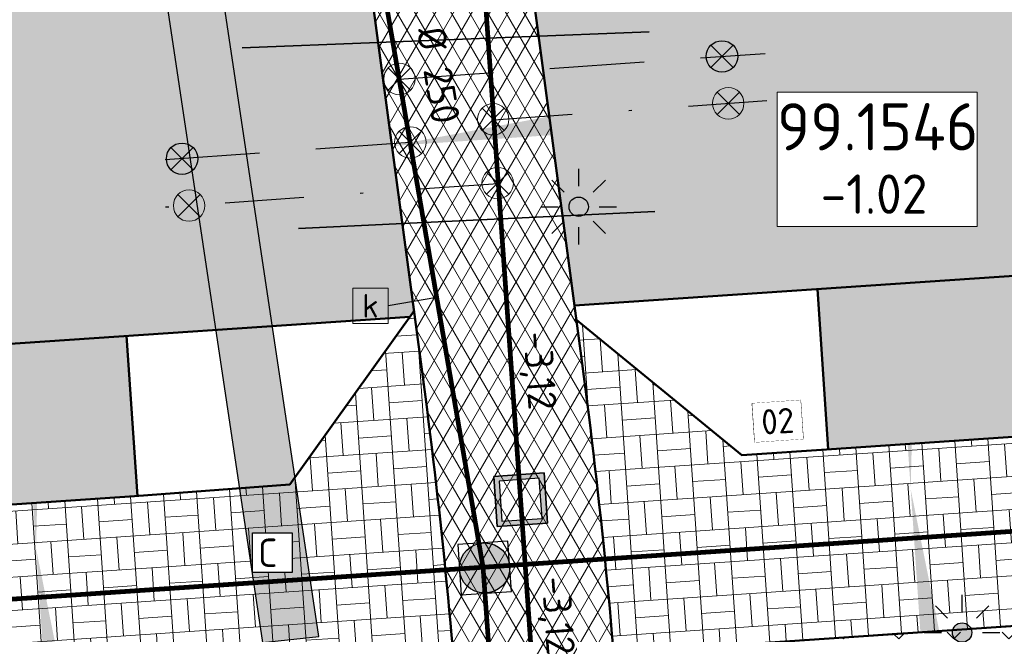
# Model space of a CAD drawing. Header units: metres. Extents: x 240159 to 241664, y 578380 to 583939.
# Tile 41 of 71: x 240670 to 240701, y 583597 to 583616. Entities that reach past the tile are written whole.
import ezdxf
from ezdxf.enums import TextEntityAlignment as Align

# ---------------------------------------------------------------- set-up
doc = ezdxf.new("R2010")
doc.units = ezdxf.units.M
doc.set_wipeout_variables(frame=1)
doc.linetypes.add('RI-HWA_HUISAANSLUITING', pattern=[4.8, 3, -1.8])
doc.linetypes.add('RI-VWA_HUISAANSLUITING', pattern=[6.1, 2.5, -1.8, 0, -1.8])
for name, color, linetype, lineweight in [('N-GV-GR-BOLLEN-A', 92, 'Continuous', 9), ('N-WE-IE-MEUBILAIR_WEGMEUBILAIR_LICHTMAST_MET_PASTEGEL-S', 7, 'Continuous', 25), ('N-WE-KL-MANTELBUIS-G', 7, 'KL-MANTELBUIS-N', 35), ('N-WE-KL-TRACE_WENSTRACE-A', 7, 'Continuous', 25), ('N-WE-RI-BOB-T', 7, 'Continuous', 13), ('N-WE-RI-MATERIAAL_DIAMETER_LENGTE-T', 7, 'Continuous', 13), ('N-WE-VH-KANTOPSLUITING_BANDNUMMER-S', 7, 'Continuous', 13), ('N-WE-VH-KANTVERHARDING-GD', 4, 'Continuous', 50), ('N-WE-VH-VERHARDING_ASFALT_DEKLAAG-A', 252, 'Continuous', 18), ('N-WE-VH-VERHARDING_BETONSTRAATSTEEN_KEIFORMAAT_GRIJS-A', 251, 'Continuous', 9), ('N-WE-VH-VERHARDING_HALFVERHARDING-A', 234, 'Continuous', 9), ('N-WE-VH-VERKANTING-S', 7, 'Continuous', 25)]:
    doc.layers.add(name, color=color, linetype=linetype, lineweight=lineweight)
for name, color, linetype, lineweight, true_color in [('N-WE-KL-MANTELBUIS_3x-G', 7, 'KL-MANTELBUIS-N', 35, 0xa200c2), ('N-WE-RI-HWA_HUISAANSLUITING_PVC_125-G', 150, 'RI-HWA_HUISAANSLUITING', 25, 0x007fff), ('N-WE-RI-HWA_HULPSTUK-ONTSTOPPINGSSTUK-S', 150, 'Continuous', 25, 0x007fff), ('N-WE-RI-HWA_HULPSTUK_INLAAT-S', 150, 'Continuous', 13, 0x007fff), ('N-WE-RI-HWA_KOLK-S', 150, 'Continuous', 25, 0x007fff), ('N-WE-RI-HWA_LEIDINGINFO-S', 150, 'Continuous', 13, 0x007fff), ('N-WE-RI-HWA_RIOOLPUT-S', 150, 'Continuous', 13, 0x007fff), ('N-WE-RI-HWA_TRANSPORTLEIDING_BETON_500-G', 150, 'Continuous', 20, 0x007fff), ('N-WE-RI-VWA_HUISAANSLUITING_PVC_125-G', 20, 'RI-VWA_HUISAANSLUITING', 25, 0xff3f00), ('N-WE-RI-VWA_HULPSTUK_INLAAT-S', 20, 'Continuous', 13, 0xff3f00), ('N-WE-RI-VWA_HULPSTUK_ONTSTOPPINGSSTUK-S', 20, 'Continuous', 13, 0xff3f00), ('N-WE-RI-VWA_LEIDINGINFO-S', 20, 'Continuous', 13, 0xff3f00), ('N-WE-RI-VWA_PUTNUMMER-S', 20, 'Continuous', 13, 0xff3f00), ('N-WE-RI-VWA_RIOOLPUT-S', 20, 'Continuous', 13, 0xff3f00), ('N-WE-RI-VWA_TRANSPORTLEIDING_BETON_500-G', 20, 'Continuous', 20, 0xff3f00), ('X-XX-AL-VERWIJZING-NUTS_C-T18', 7, 'Continuous', 25, 0x01fe01)]:
    doc.layers.add(name, color=color, linetype=linetype, lineweight=lineweight, true_color=true_color)
doc.styles.add('NLCS-ISO', font='NLCS-ISO.ttf')
doc.styles.add('NLCS-ISO-ANNOTATIEF-T25', font='NLCS-ISO.ttf', dxfattribs={"height": 2.5})
doc.linetypes.add('KL-MANTELBUIS-N', pattern='A,0,-2,[80,NLCS.SHX,S=1,R=0,X=0,Y=0],-2', length=4)
pattern_1 = [(3.877493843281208, (0, 0), (-0.07100455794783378, 1.047596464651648), []), (3.877493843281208, (-0.03550227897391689, 0.5237982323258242), (0.9765919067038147, 1.118601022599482), [1.05, -1.05]), (93.87749384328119, (0, 0), (-1.047596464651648, -0.07100455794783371), []), (93.87749384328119, (-0.5237982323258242, -0.03550227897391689), (-1.118601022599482, 0.9765919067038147), [1.05, -1.05])]
pattern_2 = [(49.99999999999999, (0, 0), (1.793150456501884, -0.1568803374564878), [0.1875, -2.0625]), (355, (0, 0), (-0.3468783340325, 1.88048033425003), [0.15, -1.65]), (100.4514, (0.1494292, -0.01307335), (1.446273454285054, 1.723598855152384), [0.159350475, -1.75285528]), (46.18420000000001, (0, 0.5), (2.668102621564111, -0.4137975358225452), [0.28125, -3.09375]), (96.6356, (0.2223418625, 0.4655167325), (2.336656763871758, 2.435294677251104), [0.23902572, -2.6292825]), (351.1842, (0, 0.5), (2.336654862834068, 2.435296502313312), [0.225, -2.475]), (21, (0.25, 0.375), (1.492267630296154, -1.006547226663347), [0.1875, -2.0625]), (326.0000000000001, (0.25, 0.375), (0.6082883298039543, 1.812875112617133), [0.15, -1.65]), (71.4514, (0.3743555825, 0.291120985), (2.100556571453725, 0.806326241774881), [0.159350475, -1.75285528]), (37.50000000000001, (0, 0), (0.03039963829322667, 0.8322346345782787), [0, -1.63, 0, -1.675, 0, -1.65625]), (7.499999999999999, (0, 0), (0.6576738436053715, 0.9860292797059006), [0, -0.955, 0, -1.5925, 0, -0.63125]), (327.5, (-0.5575, 0), (1.334556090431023, -0.05638717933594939), [0, -0.625, 0, -1.95, 0, -2.5875]), (317.5, (-0.8075, 0), (1.457965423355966, 0.2502624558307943), [0, -0.8125, 0, -1.295, 0, -1.8375])]
pattern_3 = [(45, (0, 0), (-0.8749916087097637, 0.8749916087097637), [0.3, -0.937425]), (135, (0, 0), (-0.8749916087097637, -0.8749916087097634), [0.3, -0.937425])]

# ---------------------------------------------------------------- blocks, each defined once
blk = doc.blocks.new('*U33')
blk.add_solid([(4.999999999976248, 0.6000000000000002), (4.999999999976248, 1.480297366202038e-16), (-0.08000000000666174, -8.763360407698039e-16)])
blk = doc.blocks.new('*U39')
at = {"lineweight": -3}
h = blk.add_hatch(color=256, dxfattribs=at)
h.dxf.hatch_style = 1
h.paths.add_polyline_path([(2.130677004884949, -1.859806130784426), (1.859806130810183, 2.130844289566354), (-2.130855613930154, 1.860140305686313), (-1.860140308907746, -2.130688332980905)])
h.paths.add_polyline_path([(-1.488146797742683, -1.704518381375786), (-1.704852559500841, 1.488135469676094), (1.487801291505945, 1.704841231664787), (1.704507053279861, -1.487812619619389)], flags=16)
at = {"lineweight": -3, "flags": 128}
for points in [[(-2.13102251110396, 1.860128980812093), (-1.860140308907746, -2.130688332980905), (2.13067700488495, -1.859806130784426), (1.859794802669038, 2.131011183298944)], [(2.13068833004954, -1.859973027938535), (-1.860140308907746, -2.130688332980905), (-2.130855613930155, 1.860140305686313), (1.859973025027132, 2.130855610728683)], [(-1.704852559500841, 1.488135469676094), (-1.488146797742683, -1.704518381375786), (1.704507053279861, -1.487812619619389), (1.487801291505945, 1.704841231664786)]]:
    blk.add_lwpolyline(points, close=True, dxfattribs=at)
blk = doc.blocks.new('N-SRI-PUT_HWA-SO')
h = blk.add_hatch(color=256)
h.dxf.hatch_style = 1
h.paths.add_polyline_path([(-1.999999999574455, 0, 1), (1.999999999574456, 0, 1)])
at = {"lineweight": -3, "flags": 128}
blk.add_lwpolyline([(-1.999999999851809, -2.00000000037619), (2.000000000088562, -2.000000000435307), (2.000000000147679, 1.99999999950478), (-2.00000000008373, 1.999999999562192)], close=True, dxfattribs=at)
at = {"lineweight": -3}
blk.add_circle((0, 0), 1.999999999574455, dxfattribs=at)
blk = doc.blocks.new('SRI-PUTNUMMER-SO')
blk.add_wipeout([(-18.26290233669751, 4.251051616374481), (-5.557298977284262, 4.251051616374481), (-5.557298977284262, -4.288829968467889), (-18.26290233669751, -4.288829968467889)])
blk.add_lwpolyline([(-18.26290233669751, 4.251051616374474), (-5.557298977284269, 4.251051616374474), (-5.557298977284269, -4.28882996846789), (-18.26290233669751, -4.28882996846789)], close=True)
at = {"ltscale": 0.1, "style": 'NLCS-ISO'}
blk.add_attdef('PUTNR', text='', height=3.5, dxfattribs=at).set_placement((-11.88078932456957, 2.058605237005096), align=Align.MIDDLE_CENTER)
blk.add_attdef('PUTHGT_001', (-15.75578932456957, -3.469912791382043), '', height=2.5, dxfattribs=at)
blk = doc.blocks.new('*U87')
at = {"layer": 'N-WE-RI-BOB-T', "color": 0, "style": 'NLCS-ISO'}
for tag, height, p in [('BOB_LINKS', 1.799999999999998, (-1.141222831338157, 40.07458415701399)), ('BOB_RECHTS', 1.799999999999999, (4.371146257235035, -39.58917135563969))]:
    blk.add_attdef(tag, text='', height=height, rotation=273.9582976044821, dxfattribs=at).set_placement(p, align=Align.MIDDLE_CENTER)
at = {"layer": 'N-WE-RI-MATERIAAL_DIAMETER_LENGTE-T', "color": 0, "style": 'NLCS-ISO'}
blk.add_attdef('RIOOLINFO_001', (0.6418864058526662, 8.123833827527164), '', height=1.799999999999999, rotation=273.9582976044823, dxfattribs=at)
blk = doc.blocks.new('*U89')
at = {"layer": 'N-WE-RI-BOB-T', "color": 0, "style": 'NLCS-ISO'}
for tag, height, p in [('BOB_LINKS', 1.799999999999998, (-1.905459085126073, 50.59799217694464)), ('BOB_RECHTS', 1.799999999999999, (5.13503660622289, -50.11028328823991))]:
    blk.add_attdef(tag, text='', height=height, rotation=273.9990301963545, dxfattribs=at).set_placement(p, align=Align.MIDDLE_CENTER)
at = {"layer": 'N-WE-RI-MATERIAAL_DIAMETER_LENGTE-T', "color": 0, "style": 'NLCS-ISO'}
blk.add_attdef('RIOOLINFO_001', (-4.797053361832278, 14.11003435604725), '', height=1.799999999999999, rotation=273.9990301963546, dxfattribs=at)
blk = doc.blocks.new('SRI-HULP_INLAAT')
at = {"flags": 128}
for points in [[(-0.7081526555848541, 0.7060593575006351), (0.7081526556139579, -0.7060593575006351)], [(0.7060593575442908, 0.7081526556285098), (-0.706059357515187, -0.7081526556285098)]]:
    blk.add_lwpolyline(points, dxfattribs=at)
blk.add_circle((-1.455191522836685e-11, 0), 1)
blk = doc.blocks.new('SRI-HULP_ONTSTOP')
h = blk.add_hatch(color=256)
h.dxf.hatch_style = 1
h.paths.add_polyline_path([(-0.7071067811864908, 0.7071067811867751, 0.1989123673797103), (-1.000000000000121, 0, 0.1989123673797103), (-0.7071067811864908, -0.7071067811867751), (0, -1.387778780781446e-17)])
h = blk.add_hatch(color=256)
h.dxf.hatch_style = 1
h.paths.add_polyline_path([(1.000000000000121, 0, 0.1989123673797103), (0.7071067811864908, 0.7071067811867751), (0, -1.387778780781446e-17), (0.7071067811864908, -0.7071067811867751, 0.1989123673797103)])
for p, q in [((-0.7071067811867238, 0.707106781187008), (0.7071067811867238, -0.707106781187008)), ((-0.7071067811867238, -0.707106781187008), (0.7071067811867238, 0.707106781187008))]:
    blk.add_line(p, q)
blk.add_circle((0, 0), 1.000000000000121)
blk = doc.blocks.new('N-SIE-WEG_LICHTMAST_SPOT-SO')
h = blk.add_hatch(color=256)
edge = h.paths.add_edge_path()
edge.add_arc((0, 0), 0.7698654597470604, 0, 360)
for p, q in [((-8.731149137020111e-10, 1.624763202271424), (-2.91038304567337e-10, 3.000000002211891)), ((-2.121320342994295, 2.121320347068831), (-1.148881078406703, 1.148881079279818)), ((1.148881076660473, 1.148881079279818), (2.121320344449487, 2.121320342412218)), ((-3.000000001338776, 4.656612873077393e-09), (-1.624763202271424, 2.328306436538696e-09)), ((1.624763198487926, -1.746229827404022e-09), (2.99999999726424, -1.164153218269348e-09)), ((-2.121320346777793, -2.121320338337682), (-1.148881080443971, -1.148881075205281)), ((1.148881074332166, -1.148881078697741), (2.12132034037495, -2.121320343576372)), ((-3.783497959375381e-09, -2.999999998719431), (-2.91038304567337e-09, -1.624763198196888))]:
    blk.add_line(p, q)
blk.add_circle((0, 0), 0.7698654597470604)
at = {"style": 'NLCS-ISO'}
blk.add_attdef('TYPE', text='', height=1.8, dxfattribs=at).set_placement((-2.91038304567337e-10, 3.000000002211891), align=Align.BOTTOM_CENTER)
blk = doc.blocks.new('N_lichtmast')
blk.add_blockref('N-SIE-WEG_LICHTMAST_SPOT-SO', (0, 0))
blk = doc.blocks.new('SRI-KOLK-SO')
at = {"color": 0, "linetype": 'ByBlock', "lineweight": 18}
blk.add_lwpolyline([(-1.125, -1.125), (1.125, -1.125), (1.125, 1.125), (-1.125, 1.125)], close=True, dxfattribs=at)
at = {"color": 0, "linetype": 'ByBlock', "lineweight": 18, "style": 'NLCS-ISO'}
blk.add_text('k', height=1.5, dxfattribs=at).set_placement((0, 0), align=Align.MIDDLE_CENTER)
blk = doc.blocks.new('*U163')
at = {"layer": 'N-WE-RI-BOB-T', "color": 0, "style": 'NLCS-ISO'}
for tag, p in [('BOB_LINKS', (-7.408681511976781, 34.70752423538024)), ('BOB_RECHTS', (10.6109376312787, -73.89878342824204))]:
    blk.add_attdef(tag, text='', height=1.799999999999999, rotation=279.4205182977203, dxfattribs=at).set_placement(p, align=Align.MIDDLE_CENTER)
at = {"layer": 'N-WE-RI-MATERIAAL_DIAMETER_LENGTE-T', "color": 0, "style": 'NLCS-ISO'}
blk.add_attdef('RIOOLINFO_001', (-0.2346246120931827, 9.595665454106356), '', height=1.799999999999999, rotation=279.4205182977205, dxfattribs=at)
blk = doc.blocks.new('*U195')
for points in [[(-6.544346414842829, 0.599999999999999), (-6.544346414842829, -9.68757876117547e-16), (0, -8.881784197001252e-16)], [(4.555653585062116, 0.5999999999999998), (4.555653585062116, -2.138062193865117e-16), (0, 0)]]:
    blk.add_solid(points)
blk = doc.blocks.new('*U246')
blk.add_lwpolyline([(-1.543232, 0.7592090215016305), (-1.543232, 3.23741702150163), (1.543232, 3.23741702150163), (1.543232, 0.7592090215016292)], close=True)
blk.add_wipeout([(-1.543232, 0.7592090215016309), (-1.5432319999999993, 3.237417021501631), (1.5432320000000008, 3.237417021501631), (1.5432320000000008, 0.7592090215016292)])
at = {"ltscale": 0.1, "style": 'NLCS-ISO'}
blk.add_attdef('NR', text='', height=1.6, dxfattribs=at).set_placement((0, 1.998313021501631), align=Align.MIDDLE_CENTER)

msp = doc.modelspace()

# ---------------------------------------------------------------- hatches: boundary and pattern name
at = {"layer": 'N-GV-GR-BOLLEN-A'}
h = msp.add_hatch(dxfattribs=at)
h.set_pattern_fill('AGR-BOLLEN', color=256, scale=0.5, pattern_type=2)
h.set_pattern_definition(pattern_3)
h.paths.add_polyline_path([(240686.4738021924, 583735.5027480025), (240748.7250682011, 583739.7220478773, -0.460694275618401), (240763.6597089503, 583724.4750147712), (240761.2509854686, 583697.2903260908, 0.0669485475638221), (240762.1141369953, 583678.2587061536), (240765.8931251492, 583657.3753962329, -0.02784345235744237), (240768.6800483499, 583634.8960301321), (240773.4036751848, 583565.2039581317), (240779.9407531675, 583574.4024377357), (240778.5727305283, 583636.4877606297), (240794.9463711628, 583725.7893957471), (240796.5913103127, 583769.5615053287), (240796.7640477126, 583773.0565428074), (240793.2754688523, 583772.7827861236, -0.08418812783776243), (240757.1878100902, 583776.1784719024), (240741.3344086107, 583780.4263780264, 0.228323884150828), (240682.7118125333, 583765.2917002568, -0.000853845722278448), (240659.2292994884, 583745.64365328, -0.2200703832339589), (240596.2271510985, 583728.709437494), (240513.1545027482, 583743.5636042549, 0.5940481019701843), (240482.4603060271, 583699.4454581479), (240488.7676443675, 583688.3003269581), (240507.6896593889, 583654.8649333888, -0.1738144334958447), (240514.4771739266, 583598.583750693, -0.1185221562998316), (240502.532813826, 583574.0407626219), (240526.3765645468, 583548.3703444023), (240523.7122447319, 583587.6795394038, -0.05767841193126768), (240524.3248115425, 583600.5512942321), (240529.0221998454, 583629.1526581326, 0.1226499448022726), (240527.1005093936, 583652.7382912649), (240518.0823768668, 583679.4690425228, -0.4918730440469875), (240530.4362631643, 583697.9650339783), (240589.6787072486, 583701.9804002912, 0.2674744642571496), (240599.6652820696, 583708.6725790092, -0.26747446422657), (240611.3107563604, 583716.4764153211), (240665.6922921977, 583720.1623163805, 0.2920074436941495), (240674.3166188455, 583726.5285955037, -0.2920074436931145)])
h = msp.add_hatch(dxfattribs=at)
h.set_pattern_fill('AGR-BOLLEN', color=256, scale=0.5, pattern_type=2)
h.set_pattern_definition(pattern_3)
edge = h.paths.add_edge_path()
edge.add_line((240732.4518526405, 583730.0594794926), (240732.4856643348, 583729.5606240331))
edge.add_line((240732.4856643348, 583729.5606240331), (240727.9959652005, 583729.2563187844))
edge.add_line((240727.9959652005, 583729.2563187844), (240727.9621535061, 583729.7551742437))
edge.add_line((240727.9621535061, 583729.7551742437), (240688.5114330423, 583727.0812620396))
edge.add_arc((240688.8833616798, 583721.5938519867), 5.50000000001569, 93.87749384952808, 188.0440384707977)
edge.add_line((240683.4374772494, 583720.8242139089), (240684.5599724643, 583712.8815465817))
edge.add_line((240684.5599724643, 583712.8815465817), (240682.7593338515, 583712.759501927))
edge.add_line((240682.7593338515, 583712.759501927), (240680.3951321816, 583712.5992597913))
edge.add_line((240680.3951321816, 583712.5992597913), (240682.9002776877, 583689.8610632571))
edge.add_arc((240481.5784334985, 583667.6807415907), 202.5400000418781, 2.1858817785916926, 6.287117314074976, ccw=False)
edge.add_line((240683.9710543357, 583675.4059372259), (240690.3114443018, 583675.8356795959))
edge.add_line((240690.3114443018, 583675.8356795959), (240690.9210123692, 583671.3666707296))
edge.add_line((240690.9210123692, 583671.3666707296), (240684.0927863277, 583670.9038635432))
edge.add_arc((240481.5784335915, 583667.6807415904), 202.539999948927, -0.08010868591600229, 0.9118153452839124, ccw=False)
edge.add_line((240684.1182355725, 583667.3975582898), (240691.1538686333, 583667.8744232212))
edge.add_line((240691.1538686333, 583667.8744232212), (240691.1567366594, 583663.3642931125))
edge.add_line((240691.1567366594, 583663.3642931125), (240684.0616108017, 583662.8833958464))
edge.add_arc((240481.5784334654, 583667.680741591), 202.5400000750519, 357.43383693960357, 358.6427699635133, ccw=False)
edge.add_arc((240881.1773076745, 583649.7715327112), 197.4599999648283, 177.4338369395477, 180.4191116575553)
edge.add_line((240683.7225904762, 583648.3271497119), (240691.0195062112, 583648.8217240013))
edge.add_line((240691.0195062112, 583648.8217240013), (240691.0100920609, 583644.3107614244))
edge.add_line((240691.0100920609, 583644.3107614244), (240683.8069423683, 583643.8225424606))
edge.add_arc((240881.1773076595, 583649.7715327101), 197.4599999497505, 181.7264439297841, 187.6031955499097)
edge.add_line((240685.4533439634, 583623.6452697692), (240687.642115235, 583607.2481681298))
edge.add_line((240687.642115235, 583607.2481681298), (240759.958270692, 583612.1496515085))
edge.add_line((240759.958270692, 583612.1496515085), (240757.8445111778, 583643.3359169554))
edge.add_line((240757.8445111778, 583643.3359169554), (240749.0115003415, 583687.0556255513))
edge.add_line((240749.0115003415, 583687.0556255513), (240755.2363233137, 583724.8290339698))
edge.add_arc((240749.8095175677, 583725.7233378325), 5.500000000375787, 350.6421173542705, 453.8774938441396)
edge.add_line((240749.4375889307, 583731.2107478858), (240732.4518526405, 583730.0594794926))
h = msp.add_hatch(dxfattribs=at)
h.set_pattern_fill('AGR-BOLLEN', color=256, scale=0.5, pattern_type=2)
h.set_pattern_definition(pattern_3)
h.paths.add_polyline_path([(240613.1875624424, 583703.7188931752, -0.4056482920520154), (240619.0569045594, 583710.245974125), (240661.8040540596, 583713.1433134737), (240672.1157345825, 583713.8422241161, 0.1193285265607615), (240669.3512472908, 583714.3163654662), (240611.7219065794, 583710.4103329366, 0.4310258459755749), (240604.3620303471, 583701.4782541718), (240605.0157549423, 583696.2644591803), (240613.4407122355, 583696.8354904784)])
edge = h.paths.add_edge_path()
edge.add_line((240610.3176092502, 583653.9761872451), (240617.3946818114, 583654.4558608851))
edge.add_line((240617.3946818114, 583654.4558608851), (240617.577732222, 583649.9579432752))
edge.add_line((240617.577732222, 583649.9579432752), (240610.8306324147, 583649.5006347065))
edge.add_arc((240357.2032254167, 583622.6950386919), 255.0399999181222, 3.8774938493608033, 6.033129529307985, ccw=False)
edge.add_line((240611.6594180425, 583639.9417077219), (240614.2126681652, 583602.271227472))
edge.add_line((240614.2126681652, 583602.271227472), (240676.2378374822, 583606.4752028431))
edge.add_line((240676.2378374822, 583606.4752028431), (240671.3168014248, 583639.337903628))
edge.add_line((240671.3168014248, 583639.337903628), (240666.7197805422, 583707.1620399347))
edge.add_arc((240662.2300814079, 583706.8577346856), 4.500000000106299, 3.877493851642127, 93.87749384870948)
edge.add_line((240661.9257761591, 583711.3474338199), (240619.1786266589, 583708.4500944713))
edge.add_arc((240619.482931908, 583703.9603953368), 4.500000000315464, 93.87749385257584, 182.2135115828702)
edge.add_line((240614.986289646, 583703.7865897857), (240615.3036356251, 583695.1576269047))
edge.add_line((240615.3036356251, 583695.1576269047), (240613.5068974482, 583695.0358466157))
edge.add_line((240613.5068974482, 583695.0358466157), (240605.2400571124, 583694.475532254))
edge.add_line((240605.2400571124, 583694.475532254), (240609.4457228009, 583660.933152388))
edge.add_line((240609.4457228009, 583660.933152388), (240617.1234094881, 583661.4535347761))
edge.add_line((240617.1234094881, 583661.4535347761), (240617.3064598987, 583656.9556171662))
edge.add_line((240617.3064598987, 583656.9556171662), (240610.0064782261, 583656.4608350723))
edge.add_line((240610.0064782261, 583656.4608350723), (240610.2618082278, 583654.4244449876))
edge.add_arc((240357.2032254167, 583622.6950386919), 255.0399999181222, 7.0451779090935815, 7.1466581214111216, ccw=False)
edge = h.paths.add_edge_path()
edge.add_line((240678.683556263, 583654.099606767), (240672.1504173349, 583653.6568001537))
edge.add_line((240672.1504173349, 583653.6568001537), (240673.1077507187, 583639.5323679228))
edge.add_line((240673.1077507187, 583639.5323679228), (240678.0396196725, 583606.5973250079))
edge.add_line((240678.0396196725, 583606.5973250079), (240682.4036867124, 583606.893115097))
edge.add_line((240682.4036867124, 583606.893115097), (240682.539172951, 583607.0824839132))
edge.add_line((240682.539172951, 583607.0824839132), (240680.4180064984, 583622.9731264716))
edge.add_arc((240881.1773076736, 583649.7715327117), 202.5399999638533, 178.7755541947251, 187.6031955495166, ccw=False)
edge = h.paths.add_edge_path()
edge.add_line((240678.9320262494, 583674.162334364), (240670.7979495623, 583673.6110185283))
edge.add_line((240670.7979495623, 583673.6110185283), (240671.846112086, 583658.1464992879))
edge.add_line((240671.846112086, 583658.1464992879), (240678.8306795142, 583658.6199030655))
edge.add_arc((240881.1773364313, 583649.7715314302), 202.5400287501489, 177.4338369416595, 177.4961208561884, ccw=False)
edge.add_arc((240481.5784334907, 583667.6807415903), 197.4600000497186, 357.4338369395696, 361.8810626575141)
edge = h.paths.add_edge_path()
edge.add_line((240670.4936443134, 583678.1007176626), (240678.7330067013, 583678.6591696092))
edge.add_arc((240481.5784334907, 583667.6807415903), 197.4600000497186, 3.187187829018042, 6.287117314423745)
edge.add_line((240677.8508308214, 583689.3047482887), (240675.6784368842, 583709.0226928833))
edge.add_arc((240669.7542826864, 583708.3700083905), 5.960000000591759, 6.287117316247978, 39.83947681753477)
edge.add_line((240674.330622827, 583712.1882162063), (240666.3247649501, 583711.6455908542))
edge.add_arc((240662.2300814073, 583706.8577346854), 6.300000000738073, 3.877493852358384, 49.46218524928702, ccw=False)
edge.add_line((240668.5156601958, 583707.2837620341), (240670.4936443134, 583678.1007176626))
h = msp.add_hatch(dxfattribs=at)
h.set_pattern_fill('AGR-BOLLEN', color=256, scale=0.5, pattern_type=2)
h.set_pattern_definition(pattern_3)
h.paths.add_polyline_path([(240693.8185504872, 583563.9166502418), (240691.1147538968, 583563.7333908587), (240691.4156779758, 583559.2935772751), (240717.4471687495, 583561.0579536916), (240728.3525932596, 583561.6797472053), (240758.0160296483, 583567.7991801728), (240762.8960464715, 583568.8059056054), (240760.762989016, 583600.2768915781), (240759.9107215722, 583601.0209616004), (240693.853848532, 583596.5437232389), (240689.2499214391, 583591.2470032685), (240689.4444561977, 583588.3768505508), (240692.1482527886, 583588.5601099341)])
at = {"layer": 'N-WE-KL-TRACE_WENSTRACE-A', "transparency": 33554559}
h = msp.add_hatch(dxfattribs=at)
h.set_pattern_fill('AKL-TRACE', color=256, scale=0.5, pattern_type=2)
h.set_pattern_definition([(45, (0, 0), (-0.5303300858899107, 0.5303300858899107), [0.5]), (135, (0, 0), (-0.5303300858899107, -0.5303300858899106), [0.5])])
edge = h.paths.add_edge_path()
edge.add_line((240673.1077507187, 583639.5323679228), (240668.5156601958, 583707.2837620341))
edge.add_arc((240662.2300814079, 583706.8577346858), 6.300000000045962, 3.877493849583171, 93.8774938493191)
edge.add_line((240661.8040540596, 583713.1433134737), (240619.0569045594, 583710.245974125))
edge.add_arc((240619.4829319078, 583703.9603953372), 6.299999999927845, 93.87749384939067, 182.1968961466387)
edge.add_line((240613.1875624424, 583703.7188931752), (240613.4407122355, 583696.8354904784))
edge.add_line((240613.4407122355, 583696.8354904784), (240613.5068974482, 583695.0358466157))
edge.add_line((240613.5068974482, 583695.0358466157), (240615.3036356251, 583695.1576269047))
edge.add_line((240615.3036356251, 583695.1576269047), (240614.986289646, 583703.7865897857))
edge.add_arc((240619.4829319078, 583703.9603953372), 4.50000000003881, 93.87749384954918, 182.2135115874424, ccw=False)
edge.add_line((240619.1786266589, 583708.4500944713), (240661.9257761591, 583711.34743382))
edge.add_arc((240662.2300814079, 583706.8577346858), 4.500000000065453, 3.8774938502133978, 93.87749384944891, ccw=False)
edge.add_line((240666.7197805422, 583707.1620399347), (240671.3168014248, 583639.337903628))
edge.add_line((240671.3168014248, 583639.337903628), (240677.7256302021, 583596.5397164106))
edge.add_line((240677.7256302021, 583596.5397164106), (240679.516579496, 583596.7341807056))
edge.add_line((240679.516579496, 583596.7341807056), (240673.1077507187, 583639.5323679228))
at = {"layer": 'N-WE-VH-VERHARDING_ASFALT_DEKLAAG-A'}
h = msp.add_hatch(dxfattribs=at)
h.set_pattern_fill('AVH-ASFALT', color=256, scale=0.5, pattern_type=2)
h.set_pattern_definition([(59.99999999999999, (0, 0), (-0.4330127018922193, 0.2500000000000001), []), (120, (0, 0), (-0.4330127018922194, -0.2499999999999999), [])])
edge = h.paths.add_edge_path()
edge.add_line((240767.2555367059, 583566.0034579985), (240762.6139659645, 583634.4848799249))
edge.add_arc((240565.6059679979, 583621.1319656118), 197.4599999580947, 3.877493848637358, 10.25709480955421)
edge.add_line((240759.9102917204, 583656.2927586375), (240756.1313035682, 583677.1760685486))
edge.add_arc((240832.4321101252, 583690.9832593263), 77.53999998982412, 174.936480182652, 190.2570948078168, ccw=False)
edge.add_line((240755.1947128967, 583697.8269474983), (240757.6034363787, 583725.0116361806))
edge.add_arc((240749.6745005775, 583725.7141865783), 7.960000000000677, 354.9364801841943, 453.877493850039)
edge.add_line((240749.136218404, 583733.6559654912), (240686.8849523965, 583729.436665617))
edge.add_arc((240687.4232345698, 583721.4948867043), 7.959999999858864, 93.87749384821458, 186.2871173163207)
edge.add_line((240679.5111091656, 583720.6231805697), (240682.9002776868, 583689.8610632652))
edge.add_arc((240481.5784334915, 583667.68074159), 202.540000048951, -2.56616306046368, 6.287117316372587, ccw=False)
edge.add_arc((240881.1773076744, 583649.7715327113), 197.4599999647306, 177.433836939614, 187.6031955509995)
edge.add_line((240685.453343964, 583623.6452697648), (240687.833555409, 583605.8140009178))
edge.add_arc((240487.0742542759, 583579.0155946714), 202.5399999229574, 3.8774938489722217, 7.60319555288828, ccw=False)
edge.add_line((240689.1506236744, 583592.7120357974), (240691.1898158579, 583562.6259317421))
edge.add_line((240691.1898158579, 583562.6259317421), (240686.1214443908, 583562.2824049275))
edge.add_line((240686.1214443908, 583562.2824049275), (240684.0822522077, 583592.3685089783))
edge.add_arc((240487.0742543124, 583579.0155946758), 197.4599998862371, 3.877493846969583, 7.603195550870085)
edge.add_line((240682.7982179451, 583605.1418576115), (240680.4180064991, 583622.973126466))
edge.add_arc((240881.1773076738, 583649.7715327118), 202.5399999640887, 177.433836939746, 187.6031955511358, ccw=False)
edge.add_arc((240481.5784334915, 583667.6807415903), 197.4600000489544, 357.4338369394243, 366.2871173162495)
edge.add_line((240677.8508308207, 583689.3047482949), (240675.6784368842, 583709.022692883))
edge.add_arc((240669.754282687, 583708.3700083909), 5.959999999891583, 6.287117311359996, 93.87749385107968)
edge.add_line((240669.3512472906, 583714.3163654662), (240611.7219065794, 583710.4103329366))
edge.add_arc((240612.260188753, 583702.4685540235), 7.960000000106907, 93.87749384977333, 187.1466581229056)
edge.add_line((240604.3620303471, 583701.4782541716), (240610.2618082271, 583654.4244449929))
edge.add_arc((240357.2032254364, 583622.6950386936), 255.0399998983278, 3.8774938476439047, 7.146658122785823, ccw=False)
edge.add_line((240611.659418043, 583639.9417077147), (240617.2422023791, 583557.5736838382))
edge.add_line((240617.2422023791, 583557.5736838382), (240612.1738245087, 583557.2302514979))
edge.add_line((240612.1738245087, 583557.2302514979), (240606.5910465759, 583639.5981809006))
edge.add_arc((240357.2032254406, 583622.6950386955), 249.9599998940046, 3.877493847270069, 7.146658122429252)
edge.add_line((240605.2212749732, 583653.7924445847), (240600.5572141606, 583690.9907649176))
edge.add_arc((240594.6435176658, 583690.2492841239), 5.959999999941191, 7.146658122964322, 93.87749384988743)
edge.add_line((240594.2404822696, 583696.1956411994), (240530.8474133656, 583691.8989515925))
edge.add_arc((240531.385695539, 583683.9571726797), 7.959999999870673, 93.87749384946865, 198.6428112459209)
edge.add_line((240523.8433581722, 583681.4126202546), (240532.861490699, 583654.6818689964))
edge.add_arc((240480.7094494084, 583637.0873758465), 55.03999999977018, -9.326794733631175, 18.6428112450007, ccw=False)
edge.add_line((240535.0218224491, 583628.1673010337), (240530.3244341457, 583599.5659371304))
edge.add_arc((240579.6239646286, 583591.469154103), 49.96000001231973, 170.6732052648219, 183.8774938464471)
edge.add_line((240529.7783271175, 583588.0906896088), (240532.3191744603, 583550.6031991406))
edge.add_line((240532.3191744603, 583550.6031991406), (240527.2507360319, 583550.2596677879))
edge.add_arc((240521.3113999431, 583549.8432378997), 5.953916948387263, -29.812406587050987, 4.0106658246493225, ccw=False)
edge.add_line((240526.4773625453, 583546.883177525), (240523.7122447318, 583587.6795394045))
edge.add_arc((240579.6239646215, 583591.4691541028), 56.04000000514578, 170.6732052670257, 183.8774938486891, ccw=False)
edge.add_line((240524.3248115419, 583600.5512942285), (240529.0221998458, 583629.1526581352))
edge.add_arc((240480.7094494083, 583637.0873758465), 48.95999999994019, 350.6732052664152, 378.6428112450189)
edge.add_line((240527.1005093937, 583652.7382912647), (240518.0823768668, 583679.4690425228))
edge.add_arc((240531.3856955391, 583683.9571726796), 14.03999999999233, 93.87749384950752, 198.6428112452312, ccw=False)
edge.add_line((240530.4362631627, 583697.9650339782), (240589.6787072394, 583701.9804002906))
edge.add_arc((240588.8645216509, 583713.9928397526), 12.04000000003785, 273.8774937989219, 333.7759703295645)
edge.add_arc((240612.2601887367, 583702.4685540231), 14.03999999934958, 93.87749378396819, 153.7759703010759, ccw=False)
edge.add_line((240611.3107563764, 583716.4764153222), (240665.6922921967, 583720.1623163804))
edge.add_arc((240665.0187632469, 583730.0995171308), 9.959999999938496, 273.8774938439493, 338.9902833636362)
edge.add_arc((240687.4232345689, 583721.4948867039), 14.03999999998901, 93.87749384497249, 158.9902833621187, ccw=False)
edge.add_line((240686.4738021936, 583735.5027480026), (240748.7250682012, 583739.7220478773))
edge.add_arc((240749.6745005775, 583725.7141865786), 14.03999999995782, -5.063519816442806, 93.87749384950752, ccw=False)
edge.add_line((240763.6597089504, 583724.4750147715), (240761.2509854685, 583697.2903260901))
edge.add_arc((240832.4321101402, 583690.983259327), 71.46000000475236, 174.9364801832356, 190.2570948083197)
edge.add_line((240762.1141369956, 583678.2587061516), (240765.8931251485, 583657.3753962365))
edge.add_arc((240565.6059680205, 583621.1319656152), 203.5399999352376, 3.877493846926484, 10.25709480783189, ccw=False)
edge.add_line((240768.6800483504, 583634.8960301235), (240773.7296834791, 583560.3940537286))
edge.add_arc((240780.4125465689, 583564.7185121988), 7.96000000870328, 183.8774938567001, 212.9067714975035, ccw=False)
edge.add_line((240772.4707676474, 583564.1802300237), (240772.323908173, 583566.346984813))
edge.add_line((240772.323908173, 583566.346984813), (240767.2555367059, 583566.0034579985))
at = {"layer": 'N-WE-VH-VERHARDING_BETONSTRAATSTEEN_KEIFORMAAT_GRIJS-A'}
h = msp.add_hatch(dxfattribs=at)
h.set_pattern_fill('AVH-BSS_KEIFORMAAT_BLOK', color=256, scale=5, angle=363.8774938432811, pattern_type=2)
h.set_pattern_definition(pattern_1)
h.paths.add_polyline_path([(240720.743912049, 583604.3800584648), (240695.801139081, 583602.6894737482), (240692.9526182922, 583602.4964051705), (240687.7037571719, 583606.7863797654), (240687.8335554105, 583605.8140009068, -0.01625787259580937), (240689.1506236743, 583592.7120357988), (240689.2499214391, 583591.2470032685), (240693.853848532, 583596.5437232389), (240759.9107215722, 583601.0209616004), (240765.1947797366, 583596.4077274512), (240764.1184691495, 583612.2875413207), (240759.9097226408, 583607.0072271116), (240757.1603605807, 583606.8483121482), (240732.2175876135, 583605.157727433)])
h = msp.add_hatch(dxfattribs=at)
h.set_pattern_fill('AVH-BSS_KEIFORMAAT_BLOK', color=256, scale=5, angle=363.8774938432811, pattern_type=2)
h.set_pattern_definition(pattern_1)
h.paths.add_polyline_path([(240678.9964336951, 583595.5357069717), (240684.1805984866, 583590.9175146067), (240684.0822522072, 583592.3685089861, 0.0162578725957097), (240682.7982179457, 583605.1418576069), (240682.539172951, 583607.0824839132), (240678.5910719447, 583601.5642318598), (240673.6519566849, 583601.1882345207), (240648.7091837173, 583599.497649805), (240622.2698443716, 583597.7056300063), (240619.5061494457, 583597.5183108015), (240614.2221354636, 583602.1315475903), (240615.2986997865, 583586.2479901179), (240619.9119339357, 583591.5320482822)])
at = {"layer": 'N-WE-VH-VERHARDING_HALFVERHARDING-A'}
h = msp.add_hatch(dxfattribs=at)
h.set_pattern_fill('AVH-HALFVERHARDING', color=256, scale=0.25, pattern_type=2)
h.set_pattern_definition(pattern_2)
h.paths.add_polyline_path([(240757.1603605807, 583606.8483121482), (240757.260198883, 583606.8540828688), (240756.9152523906, 583611.9434001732), (240695.3564887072, 583607.7710370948), (240695.7013679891, 583602.6827114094), (240695.801139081, 583602.6894737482), (240720.743912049, 583604.3800584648), (240732.2175876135, 583605.157727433)])
h = msp.add_hatch(dxfattribs=at)
h.set_pattern_fill('AVH-HALFVERHARDING', color=256, scale=0.25, pattern_type=2)
h.set_pattern_definition(pattern_2)
h.paths.add_polyline_path([(240673.4068484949, 583606.283322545), (240621.8251939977, 583602.7871933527), (240622.1700732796, 583597.6988676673), (240622.2698443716, 583597.7056300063), (240648.7091837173, 583599.497649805), (240673.6519566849, 583601.1882345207), (240673.7516716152, 583601.1958254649)])

# ---------------------------------------------------------------- linework, layer by layer
at = {"layer": 'N-WE-KL-MANTELBUIS-G', "linetype": 'KL-MANTELBUIS-N', "ltscale": 2}
msp.add_line((240678.8681241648, 583609.7000286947), (240690.1959237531, 583610.2421901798), dxfattribs=at)
at = {"layer": 'N-WE-KL-MANTELBUIS_3x-G'}
msp.add_line((240690.0104924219, 583615.9469199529), (240677.0787810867, 583615.4456083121), dxfattribs=at)
at = {"layer": 'N-WE-KL-TRACE_WENSTRACE-A', "transparency": 33554559}
msp.add_lwpolyline([(240673.1077507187, 583639.5323679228), (240668.5156601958, 583707.2837620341, 0.4142135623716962), (240661.8040540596, 583713.1433134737), (240619.0569045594, 583710.245974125, 0.4056482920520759), (240613.1875624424, 583703.7188931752), (240613.4407122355, 583696.8354904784), (240613.5068974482, 583695.0358466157), (240615.3036356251, 583695.1576269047), (240614.986289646, 583703.7865897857, -0.4057327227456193), (240619.1786266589, 583708.4500944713), (240661.9257761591, 583711.34743382, -0.4142135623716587), (240666.7197805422, 583707.1620399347), (240671.3168014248, 583639.337903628), (240677.7256302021, 583596.5397164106), (240679.516579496, 583596.7341807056)], format="xyb", close=True, dxfattribs=at)
at = {"layer": 'N-WE-RI-HWA_HUISAANSLUITING_PVC_125-G'}
for p, q in [((240682.0679774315, 583614.4432252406), (240693.6959957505, 583615.2638306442)), ((240682.414432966, 583612.4270593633), (240674.0399053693, 583611.8360573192)), ((240683.2598030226, 583607.5075066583), (240681.7171138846, 583607.2424128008))]:
    msp.add_line(p, q, dxfattribs=at)
at = {"layer": 'N-WE-RI-HWA_TRANSPORTLEIDING_BETON_500-G', "const_width": 0.15, "flags": 128}
for points in [[(240687.221028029, 583564.3615217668), (240684.7333337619, 583598.932431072), (240678.2840485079, 583636.4634489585), (240677.8911031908, 583676.1335373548), (240673.6429416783, 583715.9002099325), (240672.1689604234, 583729.6980210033), (240761.5047156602, 583735.0841020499)], [(240531.1622197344, 583588.5236052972), (240763.2497251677, 583604.2541573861)]]:
    msp.add_lwpolyline(points, dxfattribs=at)
at = {"layer": 'N-WE-RI-VWA_HUISAANSLUITING_PVC_125-G'}
for p, q in [((240685.0740194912, 583613.1516352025), (240693.8015902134, 583613.7675519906)), ((240685.21731492, 583611.1211320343), (240674.1454998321, 583610.3397786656))]:
    msp.add_line(p, q, dxfattribs=at)
at = {"layer": 'N-WE-RI-VWA_TRANSPORTLEIDING_BETON_500-G', "const_width": 0.15, "flags": 128}
msp.add_lwpolyline([(240688.4913515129, 583564.4476224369), (240686.0713316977, 583599.0196729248), (240676.7365031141, 583731.2946461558), (240763.0679659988, 583737.1257954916)], dxfattribs=at)
at = {"layer": 'N-WE-VH-KANTVERHARDING-GD', "ltscale": 0.1}
for p, q in [((240687.642115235, 583607.2481681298), (240764.1087481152, 583612.4309648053)), ((240695.3564887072, 583607.7710370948), (240695.7013679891, 583602.6827114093)), ((240614.2126681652, 583602.271227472), (240682.4036867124, 583606.893115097)), ((240673.4068484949, 583606.283322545), (240673.7516716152, 583601.195825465))]:
    msp.add_line(p, q, dxfattribs=at)
msp.add_lwpolyline([(240683.915323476, 583658.6124136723, 0.04440134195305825), (240685.453343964, 583623.6452697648), (240687.833555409, 583605.8140009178, -0.01625787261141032), (240689.1506236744, 583592.7120357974), (240691.1898158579, 583562.6259317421), (240686.1214443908, 583562.2824049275), (240684.0822522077, 583592.3685089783, 0.01625787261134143), (240682.7982179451, 583605.1418576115), (240680.4180064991, 583622.973126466, -0.04440134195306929), (240678.840417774, 583658.839860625, 0.03864894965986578)], format="xyb", dxfattribs=at)
for points in [[(240687.658460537, 583606.823401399), (240692.9526182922, 583602.4964051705), (240695.801139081, 583602.6894737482), (240720.743912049, 583604.3800584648), (240732.2175876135, 583605.157727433), (240757.1603605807, 583606.8483121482), (240759.9097226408, 583607.0072271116), (240764.1184691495, 583612.2875413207)], [(240614.2221354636, 583602.1315475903), (240619.5061494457, 583597.5183108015), (240622.2698443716, 583597.7056300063), (240648.7091837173, 583599.497649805), (240673.6519566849, 583601.1882345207), (240678.5910719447, 583601.5642318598), (240682.5391729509, 583607.0824839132)]]:
    msp.add_lwpolyline(points, dxfattribs=at)
at = {"layer": 'N-WE-VH-KANTVERHARDING-GD', "ltscale": 0.1, "flags": 128}
msp.add_lwpolyline([(240689.2049365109, 583591.1952490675), (240693.853848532, 583596.5437232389), (240759.9107215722, 583601.0209616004), (240759.9107215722, 583601.0209616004), (240765.1947797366, 583596.4077274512)], dxfattribs=at)

# ---------------------------------------------------------------- block references
at = {"layer": 'N-WE-IE-MEUBILAIR_WEGMEUBILAIR_LICHTMAST_MET_PASTEGEL-S', "xscale": 0.4, "yscale": 0.4, "zscale": 0.4}
for p in [(240687.7721797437, 583610.3913717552), (240699.9554525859, 583596.857635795)]:
    msp.add_blockref('N_lichtmast', p, dxfattribs=at)
at = {"layer": 'N-WE-RI-HWA_HULPSTUK-ONTSTOPPINGSSTUK-S', "xscale": 0.5, "yscale": 0.5, "zscale": 0.5}
for p in [(240692.3260058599, 583615.1671485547), (240675.1695767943, 583611.9157798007)]:
    msp.add_blockref('SRI-HULP_ONTSTOP', p, dxfattribs=at)
at = {"layer": 'N-WE-RI-HWA_HULPSTUK_INLAAT-S', "xscale": 0.5, "yscale": 0.5, "zscale": 0.5}
for p in [(240682.0753256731, 583614.4505952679), (240682.4217812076, 583612.4344293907)]:
    msp.add_blockref('SRI-HULP_INLAAT', p, dxfattribs=at)
at = {"layer": 'N-WE-RI-HWA_KOLK-S', "xscale": 0.5, "yscale": 0.5, "zscale": 0.5}
msp.add_blockref('SRI-KOLK-SO', (240681.1546138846, 583607.2424128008), dxfattribs=at)
at = {"layer": 'N-WE-RI-HWA_LEIDINGINFO-S'}
ref = msp.add_blockref('*U163', (240681.6646577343, 583617.6858241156), dxfattribs=dict(at, xscale=0.5, yscale=0.5, zscale=0.5))
ref.add_attrib('RIOOLINFO_001', '38m DT %%C 250', (240681.8714303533, 583620.5303598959), dxfattribs={"layer": 'N-WE-RI-MATERIAAL_DIAMETER_LENGTE-T', "color": 0, "height": 0.8999999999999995, "rotation": 279.4205182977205, "style": 'NLCS-ISO'})
at = {"layer": 'N-WE-RI-HWA_RIOOLPUT-S', "xscale": 0.4, "yscale": 0.4, "zscale": 0.4, "rotation": 183.8774938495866}
msp.add_blockref('N-SRI-PUT_HWA-SO', (240684.780182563, 583598.9081992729), dxfattribs=at)
at = {"layer": 'N-WE-RI-VWA_HULPSTUK_INLAAT-S', "xscale": 0.5, "yscale": 0.5, "zscale": 0.5}
for p in [(240685.0547627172, 583613.1708350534), (240685.198058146, 583611.1403318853)]:
    msp.add_blockref('SRI-HULP_INLAAT', p, dxfattribs=at)
at = {"layer": 'N-WE-RI-VWA_HULPSTUK_ONTSTOPPINGSSTUK-S', "xscale": 0.5, "yscale": 0.5, "zscale": 0.5}
for p in [(240692.5248584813, 583613.6774512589), (240675.3923987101, 583610.4277740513)]:
    msp.add_blockref('SRI-HULP_ONTSTOP', p, dxfattribs=at)
at = {"layer": 'N-WE-RI-VWA_LEIDINGINFO-S'}
ref = msp.add_blockref('*U89', (240683.893458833, 583630.1533733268, -1.824887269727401), dxfattribs=dict(at, xscale=0.5, yscale=0.5, zscale=0.5))
ref.add_attrib('BOB_RECHTS_001', '-3,12', (240686.0092743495, 583606.3973932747, -1.824887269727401), dxfattribs={"layer": 'N-WE-RI-BOB-T', "color": 0, "height": 0.8999999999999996, "rotation": 273.9990301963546, "style": 'NLCS-ISO'})
ref = msp.add_blockref('*U87', (240687.6125835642, 583577.2750701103, -1.824887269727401), dxfattribs=dict(at, xscale=0.5, yscale=0.5, zscale=0.5))
ref.add_attrib('BOB_LINKS_001', '-3,12', (240686.5911930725, 583598.6118445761, -1.824887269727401), dxfattribs={"layer": 'N-WE-RI-BOB-T', "color": 0, "height": 0.8999999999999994, "rotation": 273.9582976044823, "style": 'NLCS-ISO'})
at = {"layer": 'N-WE-RI-VWA_RIOOLPUT-S', "xscale": 0.4, "yscale": 0.4, "zscale": 0.4}
msp.add_blockref('*U39', (240685.9261929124, 583601.0768490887), dxfattribs=at)
at = {"layer": 'N-WE-VH-VERKANTING-S'}
for name, p, rotation in [('*U33', (240681.8902650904, 583612.3259360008), 3.87749384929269), ('*U195', (240698.322722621, 583601.41272277), 273.8774938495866), ('*U195', (240670.5286178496, 583599.5288789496), 273.8774938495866)]:
    msp.add_blockref(name, p, dxfattribs=dict(at, rotation=rotation))

# ---------------------------------------------------------------- next in the draw order: block references
at = {"layer": 'N-WE-RI-VWA_PUTNUMMER-S'}
ref = msp.add_blockref('SRI-PUTNUMMER-SO', (240703.2151308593, 583611.902458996), dxfattribs=dict(at, xscale=0.5, yscale=0.5, zscale=0.5))
ref.add_attrib('PUTNR', '99.1546', dxfattribs={"layer": '0', "ltscale": 0.1, "height": 1.5, "style": 'NLCS-ISO'}).set_placement((240697.274736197, 583612.9317616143), align=Align.MIDDLE_CENTER)
ref.add_attrib('PUTHGT_001', '-1.02', (240695.462236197, 583610.1675026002), dxfattribs={"layer": '0', "ltscale": 0.1, "height": 1.25, "style": 'NLCS-ISO'})
at = {"layer": 'N-WE-VH-KANTOPSLUITING_BANDNUMMER-S', "xscale": 0.5, "yscale": 0.5, "zscale": 0.5, "rotation": 3.877493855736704}
msp.add_blockref('*U246', (240694.1640654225, 583602.5785152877), dxfattribs=at).add_auto_attribs({'NR': '02'})

# ---------------------------------------------------------------- next in the draw order: texts
at = {"layer": 'X-XX-AL-VERWIJZING-NUTS_C-T18', "insert": (240677.5827716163, 583599.843515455), "char_height": 0.9, "width": 0.9, "attachment_point": 1, "style": 'NLCS-ISO-ANNOTATIEF-T25', "bg_fill": 19, "box_fill_scale": 1.2, "bg_fill_color": 256, "bg_fill_transparency": 0}
msp.add_mtext('C', dxfattribs=at)

doc.saveas('drawing.dxf')
